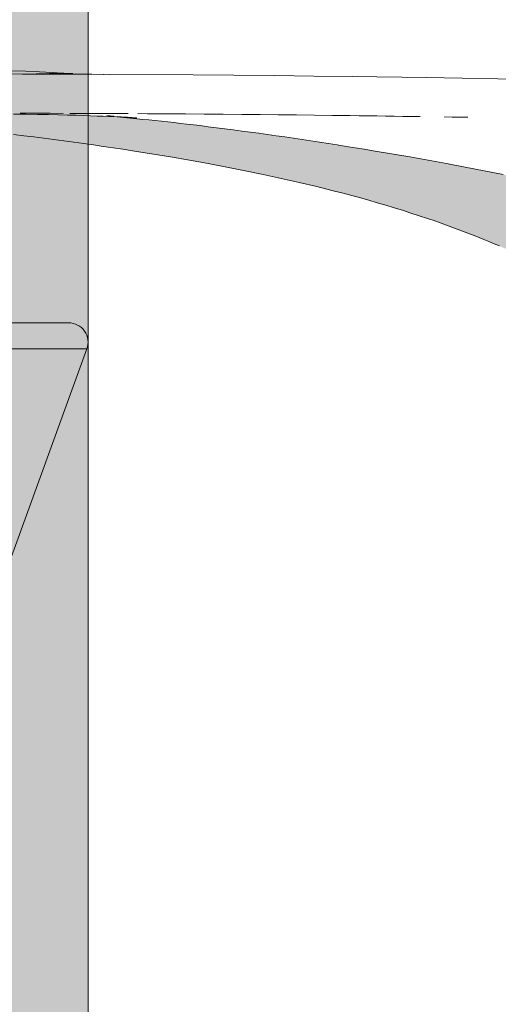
# Model space of a CAD drawing. Header units: millimetres. Extents: x 1567 to 2756, y -116 to 725.
# Tile 48 of 256: x 1882.939 to 1883.915, y 227.868 to 229.877. Entities that reach past the tile are written whole.
import ezdxf

# ---------------------------------------------------------------- set-up
doc = ezdxf.new("R2010")
doc.units = ezdxf.units.MM
doc.layers.add('Ech.1_50', color=7, linetype='Continuous')

msp = doc.modelspace()

# ---------------------------------------------------------------- hatches: boundary and pattern name
at = {"layer": 'Ech.1_50', "linetype": 'Continuous', "lineweight": 5, "true_color": 0xeaddd7, "transparency": 33554687}
msp.add_hatch(color=254, dxfattribs=at).paths.add_polyline_path([(1882.0784, 213.8022), (1883.0784, 213.8022), (1883.0784, 232.6915), (1882.0784, 232.1142), (1882.0784, 213.8022)])
at = {"layer": 'Ech.1_50', "linetype": 'Continuous', "lineweight": 5, "true_color": 0xb9b9b9, "transparency": 33554687}
for points in [[(1882.1759, 229.7671), (1882.1907, 229.7671), (1882.2884, 229.767), (1882.482, 229.7668), (1882.671, 229.7666), (1882.7636, 229.7665), (1882.8543, 229.7663), (1882.9445, 229.7661), (1882.9672, 229.766), (1882.9458, 229.7661), (1883.0257, 229.768), (1883.0051, 229.7692), (1882.9795, 229.7705), (1882.9511, 229.7718), (1882.9207, 229.7729), (1882.89, 229.7738), (1882.8594, 229.7745), (1882.832, 229.775), (1882.8092, 229.7753), (1882.7881, 229.7755), (1882.7584, 229.7756), (1882.7297, 229.7756), (1882.7032, 229.7755), (1882.6785, 229.7754), (1882.6555, 229.7752), (1882.6282, 229.7749), (1882.6012, 229.7745), (1882.5752, 229.7742), (1882.55, 229.7738), (1882.5249, 229.7733), (1882.5003, 229.7729), (1882.4762, 229.7725), (1882.4287, 229.7716), (1882.4046, 229.7712), (1882.3801, 229.7708), (1882.3553, 229.7704), (1882.3319, 229.77), (1882.3081, 229.7696), (1882.2839, 229.7693), (1882.259, 229.769), (1882.2333, 229.7686), (1882.2067, 229.7683), (1882.1793, 229.7681), (1882.1512, 229.7678), (1882.1511, 229.7675), (1882.1759, 229.7671)], [(1882.9004, 229.6848), (1882.8735, 229.6845, -0.246718), (1882.9232, 229.6431), (1882.9263, 229.6427), (1882.947, 229.6402), (1882.9678, 229.6377), (1882.9882, 229.6351), (1883.0085, 229.6325), (1883.0289, 229.6298), (1883.0491, 229.6271), (1883.0693, 229.6243), (1883.0893, 229.6215), (1883.1093, 229.6186), (1883.1292, 229.6156), (1883.1491, 229.6127), (1883.1689, 229.6097), (1883.2079, 229.6033), (1883.2467, 229.5969), (1883.2853, 229.5903), (1883.3236, 229.5835), (1883.3615, 229.5763), (1883.3988, 229.5688), (1883.4358, 229.561), (1883.4724, 229.5529), (1883.5088, 229.5447), (1883.5451, 229.5364), (1883.563, 229.5319), (1883.5808, 229.5274), (1883.5986, 229.5228), (1883.6163, 229.5182), (1883.6339, 229.5134), (1883.6513, 229.5085), (1883.6685, 229.5035), (1883.6857, 229.4984), (1883.7028, 229.4933), (1883.7199, 229.4881), (1883.7369, 229.4826), (1883.7539, 229.477), (1883.7709, 229.4714), (1883.7877, 229.4657), (1883.8043, 229.4598), (1883.8208, 229.4538), (1883.8371, 229.4477), (1883.8533, 229.4414), (1883.8695, 229.4351), (1883.8856, 229.4288), (1883.8963, 229.4243), (1883.907, 229.4198), (1883.9177, 229.4153), (1883.9283, 229.4107), (1883.9388, 229.4061), (1883.9493, 229.4014), (1883.9596, 229.3966), (1883.9699, 229.3917), (1883.9802, 229.3868), (1883.9905, 229.3819), (1883.9957, 229.3794), (1884.0009, 229.3768), (1884.006, 229.3742), (1884.0112, 229.3716), (1884.0163, 229.369), (1884.0215, 229.3663), (1884.0266, 229.3637), (1884.0317, 229.361), (1884.0367, 229.3583), (1884.0418, 229.3556), (1884.0494, 229.3515), (1884.057, 229.3473), (1884.0645, 229.3431), (1884.072, 229.3389), (1884.0795, 229.3347), (1884.0869, 229.3303), (1884.0943, 229.326), (1884.1016, 229.3216), (1884.1089, 229.3172), (1884.1162, 229.3128), (1884.1235, 229.3081), (1884.1309, 229.3035), (1884.1382, 229.2988), (1884.1454, 229.2941), (1884.1526, 229.2894), (1884.1598, 229.2846), (1884.1669, 229.2798), (1884.174, 229.2749), (1884.181, 229.27), (1884.188, 229.2651), (1884.1933, 229.2613), (1884.1985, 229.2575), (1884.2038, 229.2536), (1884.209, 229.2498), (1884.2142, 229.2459), (1884.2193, 229.242), (1884.2244, 229.2381), (1884.2295, 229.2342), (1884.2346, 229.2302), (1884.2397, 229.2262), (1884.2406, 229.2255), (1884.2414, 229.2248), (1884.2423, 229.2241), (1884.2432, 229.2234), (1884.2441, 229.2227), (1884.2449, 229.222), (1884.2458, 229.2213), (1884.2467, 229.2206), (1884.2476, 229.2199), (1884.2485, 229.2192), (1884.2493, 229.2185), (1884.2502, 229.2178), (1884.2511, 229.2171), (1884.2519, 229.2164), (1884.2528, 229.2157), (1884.2537, 229.215), (1884.2546, 229.2143), (1884.2554, 229.2135), (1884.2563, 229.2128), (1884.2572, 229.2121), (1884.2639, 229.2065), (1884.2706, 229.2008), (1884.2774, 229.1952), (1884.2842, 229.1896), (1884.291, 229.1839), (1884.2979, 229.1783), (1884.3049, 229.1727), (1884.3118, 229.167), (1884.3188, 229.1614), (1884.3258, 229.1557), (1884.3364, 229.1474), (1884.3376, 229.1464), (1884.3389, 229.1454), (1884.3401, 229.1444), (1884.3413, 229.1435), (1884.3426, 229.1425), (1884.3438, 229.1415), (1884.3451, 229.1406), (1884.3463, 229.1396), (1884.3476, 229.1386), (1884.3488, 229.1377), (1884.35, 229.1367), (1884.3513, 229.1357), (1884.3525, 229.1348), (1884.3538, 229.1338), (1884.355, 229.1328), (1884.3563, 229.1319), (1884.3575, 229.1309), (1884.3588, 229.1299), (1884.3601, 229.129), (1884.3613, 229.128), (1884.3622, 229.1273), (1884.3631, 229.1267), (1884.364, 229.126), (1884.3649, 229.1253), (1884.3658, 229.1246), (1884.3667, 229.1239), (1884.3676, 229.1232), (1884.3685, 229.1225), (1884.3694, 229.1219), (1884.3703, 229.1212), (1884.3712, 229.1205), (1884.3721, 229.1198), (1884.373, 229.1191), (1884.3739, 229.1184), (1884.3748, 229.1178), (1884.3757, 229.1171), (1884.3766, 229.1164), (1884.3776, 229.1157), (1884.3785, 229.115), (1884.3794, 229.1144), (1884.38, 229.1139), (1884.3807, 229.1134), (1884.3813, 229.1129), (1884.3819, 229.1124), (1884.3826, 229.112), (1884.3832, 229.1115), (1884.3839, 229.111), (1884.3845, 229.1105), (1884.3852, 229.11), (1884.3858, 229.1096), (1884.3864, 229.1091), (1884.3871, 229.1086), (1884.3877, 229.1081), (1884.3884, 229.1077), (1884.389, 229.1072), (1884.3897, 229.1067), (1884.3903, 229.1062), (1884.391, 229.1057), (1884.3916, 229.1053), (1884.3923, 229.1048), (1884.4013, 229.1027), (1884.4103, 229.1005), (1884.4194, 229.0984), (1884.4284, 229.0963), (1884.4373, 229.0942), (1884.4463, 229.0921), (1884.4552, 229.09), (1884.4641, 229.088), (1884.473, 229.086), (1884.4819, 229.0839), (1884.4866, 229.0913), (1884.4913, 229.0986), (1884.496, 229.106), (1884.5007, 229.1133), (1884.5054, 229.1205), (1884.5102, 229.1277), (1884.5149, 229.1349), (1884.5197, 229.142), (1884.5245, 229.1491), (1884.5318, 229.1598), (1884.5401, 229.1716), (1884.5459, 229.1798), (1884.5517, 229.188), (1884.5575, 229.1961), (1884.5634, 229.2042), (1884.5692, 229.2121), (1884.5751, 229.22), (1884.5811, 229.2278), (1884.587, 229.2356), (1884.593, 229.2434), (1884.6033, 229.2563), (1884.6136, 229.2692), (1884.624, 229.2819), (1884.6281, 229.287), (1884.6343, 229.2946), (1884.6367, 229.2974), (1884.6449, 229.3069), (1884.6555, 229.319), (1884.6661, 229.3309), (1884.6737, 229.3391), (1884.6769, 229.3425), (1884.6831, 229.3492), (1884.6771, 229.3515), (1884.6661, 229.3556), (1884.6588, 229.3583), (1884.6516, 229.361), (1884.6443, 229.3637), (1884.637, 229.3663), (1884.6297, 229.369), (1884.6224, 229.3716), (1884.6152, 229.3742), (1884.6079, 229.3768), (1884.6006, 229.3794), (1884.5933, 229.3819), (1884.5791, 229.3868), (1884.5649, 229.3917), (1884.5507, 229.3966), (1884.5365, 229.4014), (1884.5223, 229.4061), (1884.5081, 229.4107), (1884.494, 229.4153), (1884.4798, 229.4198), (1884.4656, 229.4243), (1884.4514, 229.4288), (1884.4305, 229.4351), (1884.4097, 229.4414), (1884.3888, 229.4477), (1884.368, 229.4538), (1884.3472, 229.4598), (1884.3264, 229.4657), (1884.3057, 229.4714), (1884.2849, 229.477), (1884.2642, 229.4826), (1884.2435, 229.4881), (1884.2232, 229.4933), (1884.203, 229.4984), (1884.1827, 229.5035), (1884.1625, 229.5085), (1884.1424, 229.5134), (1884.1223, 229.5182), (1884.1022, 229.5228), (1884.0822, 229.5274), (1884.0623, 229.5319), (1884.0423, 229.5364), (1884.0031, 229.5447), (1883.964, 229.5529), (1883.925, 229.561), (1883.8863, 229.5688), (1883.8479, 229.5763), (1883.8098, 229.5835), (1883.7721, 229.5903), (1883.7346, 229.5969), (1883.6973, 229.6033), (1883.6601, 229.6097), (1883.6417, 229.6127), (1883.6234, 229.6156), (1883.6051, 229.6186), (1883.5868, 229.6215), (1883.5687, 229.6243), (1883.5507, 229.6271), (1883.5328, 229.6298), (1883.515, 229.6325), (1883.4973, 229.6351), (1883.4796, 229.6377), (1883.4619, 229.6402), (1883.4443, 229.6427), (1883.4267, 229.6452), (1883.4092, 229.6476), (1883.3919, 229.6499), (1883.3746, 229.6522), (1883.3575, 229.6544), (1883.3405, 229.6566), (1883.3236, 229.6587), (1883.3067, 229.6608), (1883.2933, 229.6624), (1883.28, 229.664), (1883.2668, 229.6655), (1883.2537, 229.667), (1883.2407, 229.6685), (1883.2279, 229.6698), (1883.2152, 229.6712), (1883.2026, 229.6725), (1883.1901, 229.6737), (1883.1776, 229.675), (1883.1742, 229.6753), (1883.1708, 229.6756), (1883.1674, 229.676), (1883.1641, 229.6763), (1883.1607, 229.6766), (1883.1574, 229.6769), (1883.1541, 229.6772), (1883.1508, 229.6775), (1883.1478, 229.6778), (1883.1443, 229.6781), (1883.1308, 229.6792), (1883.1291, 229.6793), (1883.1206, 229.6796), (1883.1094, 229.6801), (1883.097, 229.6805), (1883.0835, 229.681), (1883.0689, 229.6815), (1883.0531, 229.682), (1883.036, 229.6824), (1883.0175, 229.6829), (1882.9972, 229.6833), (1882.975, 229.6837), (1882.9512, 229.6841), (1882.9263, 229.6845), (1882.9004, 229.6848)], [(1883.1457, 229.6791), (1883.1323, 229.6796), (1883.1399, 229.6787), (1883.1481, 229.6783), (1883.1554, 229.6779), (1883.1574, 229.6777), (1883.1647, 229.6774), (1883.1588, 229.678), (1883.1457, 229.6791)], [(1883.145, 229.6788), (1883.1403, 229.6787), (1883.1548, 229.678), (1883.145, 229.6788)], [(1883.1581, 229.6779), (1883.1558, 229.6779), (1883.1481, 229.6783), (1883.1579, 229.6777), (1883.1678, 229.6772), (1883.1581, 229.6779)], [(1881.6442, 229.2053), (1883.0758, 229.2053, 0.520567), (1883.0385, 229.2586), (1881.5609, 229.2586), (1881.6419, 229.2068), (1881.6442, 229.2053)]]:
    msp.add_hatch(color=9, dxfattribs=at).paths.add_polyline_path(points)
at = {"layer": 'Ech.1_50', "linetype": 'Continuous', "lineweight": 5, "true_color": 0xe8e8e8, "transparency": 33554687}
h = msp.add_hatch(color=254, dxfattribs=at)
h.paths.add_polyline_path([(1878.9076, 228.6037), (1882.8568, 228.6037), (1883.0758, 229.2053), (1881.6442, 229.2053), (1881.7419, 229.1388), (1881.8433, 229.0654), (1881.9457, 228.9865), (1882.0047, 228.8952), (1882.0041, 228.8846), (1881.824, 228.6994), (1881.8005, 228.6972), (1881.7756, 228.6974), (1881.7587, 228.6995), (1881.6196, 228.7761), (1881.557, 228.8336), (1881.4925, 228.8899), (1881.4263, 228.9449), (1881.3583, 228.9988), (1881.2884, 229.0513), (1881.2818, 229.056), (1881.1601, 229.0569), (1881.1548, 229.0581), (1881.1484, 229.0605), (1881.1403, 229.0649), (1881.1304, 229.0713), (1881.1192, 229.0792), (1881.1067, 229.0887), (1881.093, 229.0997), (1881.0783, 229.1119), (1881.0628, 229.1252), (1881.0466, 229.1394), (1881.0299, 229.1542), (1881.013, 229.1693), (1880.9825, 229.1955), (1880.971, 229.2053), (1878.081, 229.2053), (1878.3, 228.6037), (1878.9076, 228.6037)])
h.paths.add_polyline_path([(1878.9076, 228.6092), (1878.5892, 228.6092), (1878.9076, 228.6092), (1882.5676, 228.6092), (1882.6318, 228.6037), (1882.6076, 228.6037), (1882.5676, 228.6092), (1878.9076, 228.6092), (1878.5892, 228.6092), (1878.9076, 228.6092)])

# ---------------------------------------------------------------- linework, layer by layer
at = {"layer": 'Ech.1_50', "color": 250, "linetype": 'Continuous', "lineweight": 5}
for p, q in [((1883.1211, 229.7655), (1882.9672, 229.766)), ((1883.0857, 229.7656), (1882.9782, 229.766)), ((1883.0286, 229.7678), (1883.0257, 229.768)), ((1883.0405, 229.7671), (1883.0286, 229.7678)), ((1883.0374, 229.7672), (1883.0333, 229.7673)), ((1883.0475, 229.7671), (1883.0374, 229.7672)), ((1883.1103, 229.7655), (1883.1096, 229.7655)), ((1883.1137, 229.7655), (1883.1137, 229.7655)), ((1883.1159, 229.7655), (1883.1156, 229.7655)), ((1883.2928, 229.7644), (1883.1211, 229.7655)), ((1883.4585, 229.763), (1883.2928, 229.7644)), ((1883.5389, 229.7621), (1883.4585, 229.763)), ((1883.6173, 229.7611), (1883.5389, 229.7621)), ((1883.7689, 229.7589), (1883.6173, 229.7611)), ((1883.9146, 229.7565), (1883.7689, 229.7589)), ((1884.0565, 229.7544), (1883.9146, 229.7565)), ((1882.9395, 229.6861), (1882.9599, 229.6861)), ((1882.9449, 229.6861), (1882.9449, 229.6861)), ((1882.9599, 229.6861), (1883.0006, 229.686)), ((1883.0006, 229.686), (1883.0275, 229.6859)), ((1883.0408, 229.6858), (1883.0609, 229.6858)), ((1883.0575, 229.6858), (1883.0581, 229.6858)), ((1883.0609, 229.6858), (1883.0809, 229.6857)), ((1883.0731, 229.6857), (1883.0843, 229.6857)), ((1883.0809, 229.6857), (1883.1008, 229.6856)), ((1883.0925, 229.6857), (1883.0958, 229.6857)), ((1883.1008, 229.6856), (1883.1206, 229.6855)), ((1883.1163, 229.6814), (1883.1309, 229.6803)), ((1883.1206, 229.6855), (1883.1404, 229.6855)), ((1883.1404, 229.6855), (1883.16, 229.6854)), ((1883.1678, 229.6771), (1883.171, 229.6769)), ((1883.1687, 229.6772), (1883.1705, 229.677)), ((1883.1705, 229.677), (1883.1713, 229.677)), ((1883.171, 229.6769), (1883.1741, 229.6767)), ((1883.1713, 229.677), (1883.1729, 229.6768)), ((1883.1729, 229.6768), (1883.1754, 229.6766)), ((1883.1741, 229.6767), (1883.1763, 229.6766)), ((1883.1754, 229.6766), (1883.177, 229.6765)), ((1883.1763, 229.6766), (1883.1775, 229.6765)), ((1883.177, 229.6765), (1883.1777, 229.6765)), ((1883.1797, 229.6853), (1883.1993, 229.6852)), ((1883.1993, 229.6852), (1883.2382, 229.6849)), ((1883.2382, 229.6849), (1883.2769, 229.6846)), ((1883.2769, 229.6846), (1883.3155, 229.6844)), ((1883.3155, 229.6844), (1883.3538, 229.6841)), ((1883.3538, 229.6841), (1883.3917, 229.6837)), ((1883.3917, 229.6837), (1883.4293, 229.6834)), ((1883.4293, 229.6834), (1883.4665, 229.683)), ((1883.4665, 229.683), (1883.5034, 229.6826)), ((1883.5034, 229.6826), (1883.5402, 229.6822)), ((1883.5402, 229.6822), (1883.5768, 229.6817)), ((1883.5768, 229.6817), (1883.6132, 229.6813)), ((1883.6132, 229.6813), (1883.6314, 229.681)), ((1883.6314, 229.681), (1883.6494, 229.6808)), ((1883.6494, 229.6808), (1883.6674, 229.6806)), ((1883.6674, 229.6806), (1883.6852, 229.6803)), ((1883.6852, 229.6803), (1883.703, 229.68)), ((1883.703, 229.68), (1883.7206, 229.6798)), ((1883.7206, 229.6798), (1883.7559, 229.6793)), ((1883.8047, 229.6785), (1883.8209, 229.6783)), ((1883.8209, 229.6783), (1883.8369, 229.678)), ((1883.8369, 229.678), (1883.8529, 229.6778))]:
    msp.add_line(p, q, dxfattribs=at)
at = {"layer": 'Ech.1_50', "color": 7, "linetype": 'Continuous', "lineweight": 5}
for points in [[(1882.0784, 213.8022), (1883.0784, 213.8022), (1883.0784, 232.6915), (1882.0784, 232.1142), (1882.0784, 213.8022)], [(1883.1457, 229.6791), (1883.1323, 229.6796), (1883.1399, 229.6787), (1883.1481, 229.6783), (1883.1554, 229.6779), (1883.1574, 229.6777), (1883.1647, 229.6774), (1883.1588, 229.678), (1883.1457, 229.6791)], [(1883.145, 229.6788), (1883.1403, 229.6787), (1883.1548, 229.678), (1883.145, 229.6788)], [(1883.1581, 229.6779), (1883.1558, 229.6779), (1883.1481, 229.6783), (1883.1579, 229.6777), (1883.1678, 229.6772), (1883.1581, 229.6779)]]:
    msp.add_lwpolyline(points, close=True, dxfattribs=at)
for points in [[(1882.8543, 229.7663), (1882.9445, 229.7661), (1882.9672, 229.766), (1882.9458, 229.7661), (1883.0257, 229.768), (1883.0051, 229.7692), (1882.9795, 229.7705), (1882.9511, 229.7718), (1882.9207, 229.7729)], [(1883.925, 229.561), (1883.8863, 229.5688), (1883.8479, 229.5763), (1883.8098, 229.5835), (1883.7721, 229.5903), (1883.7346, 229.5969), (1883.6973, 229.6033), (1883.6601, 229.6097), (1883.6417, 229.6127), (1883.6234, 229.6156), (1883.6051, 229.6186), (1883.5868, 229.6215), (1883.5687, 229.6243), (1883.5507, 229.6271), (1883.5328, 229.6298), (1883.515, 229.6325), (1883.4973, 229.6351), (1883.4796, 229.6377), (1883.4619, 229.6402), (1883.4443, 229.6427), (1883.4267, 229.6452), (1883.4092, 229.6476), (1883.3919, 229.6499), (1883.3746, 229.6522), (1883.3575, 229.6544), (1883.3405, 229.6566), (1883.3236, 229.6587), (1883.3067, 229.6608), (1883.2933, 229.6624), (1883.28, 229.664), (1883.2668, 229.6655), (1883.2537, 229.667), (1883.2407, 229.6685), (1883.2279, 229.6698), (1883.2152, 229.6712), (1883.2026, 229.6725), (1883.1901, 229.6737), (1883.1776, 229.675), (1883.1742, 229.6753), (1883.1708, 229.6756), (1883.1674, 229.676), (1883.1641, 229.6763), (1883.1607, 229.6766), (1883.1574, 229.6769), (1883.1541, 229.6772), (1883.1508, 229.6775), (1883.1478, 229.6778), (1883.1443, 229.6781), (1883.1308, 229.6792), (1883.1291, 229.6793), (1883.1206, 229.6796), (1883.1094, 229.6801), (1883.097, 229.6805), (1883.0835, 229.681), (1883.0689, 229.6815), (1883.0531, 229.682), (1883.036, 229.6824), (1883.0175, 229.6829), (1882.9972, 229.6833), (1882.975, 229.6837), (1882.9512, 229.6841), (1882.9263, 229.6845)], [(1882.9263, 229.6427), (1882.947, 229.6402), (1882.9678, 229.6377), (1882.9882, 229.6351), (1883.0085, 229.6325), (1883.0289, 229.6298), (1883.0491, 229.6271), (1883.0693, 229.6243), (1883.0893, 229.6215), (1883.1093, 229.6186), (1883.1292, 229.6156), (1883.1491, 229.6127), (1883.1689, 229.6097), (1883.2079, 229.6033), (1883.2467, 229.5969), (1883.2853, 229.5903), (1883.3236, 229.5835), (1883.3615, 229.5763), (1883.3988, 229.5688), (1883.4358, 229.561), (1883.4724, 229.5529), (1883.5088, 229.5447), (1883.5451, 229.5364), (1883.563, 229.5319), (1883.5808, 229.5274), (1883.5986, 229.5228), (1883.6163, 229.5182), (1883.6339, 229.5134), (1883.6513, 229.5085), (1883.6685, 229.5035), (1883.6857, 229.4984), (1883.7028, 229.4933), (1883.7199, 229.4881), (1883.7369, 229.4826), (1883.7539, 229.477), (1883.7709, 229.4714), (1883.7877, 229.4657), (1883.8043, 229.4598), (1883.8208, 229.4538), (1883.8371, 229.4477), (1883.8533, 229.4414), (1883.8695, 229.4351), (1883.8856, 229.4288), (1883.8963, 229.4243), (1883.907, 229.4198), (1883.9177, 229.4153)], [(1882.8568, 228.6037), (1883.0758, 229.2053), (1881.6442, 229.2053)]]:
    msp.add_lwpolyline(points, dxfattribs=at)
msp.add_lwpolyline([(1881.6442, 229.2053), (1883.0758, 229.2053, 0.520567), (1883.0385, 229.2586), (1881.5609, 229.2586), (1881.6419, 229.2068), (1881.6442, 229.2053)], format="xyb", close=True, dxfattribs=at)

doc.saveas('drawing.dxf')
